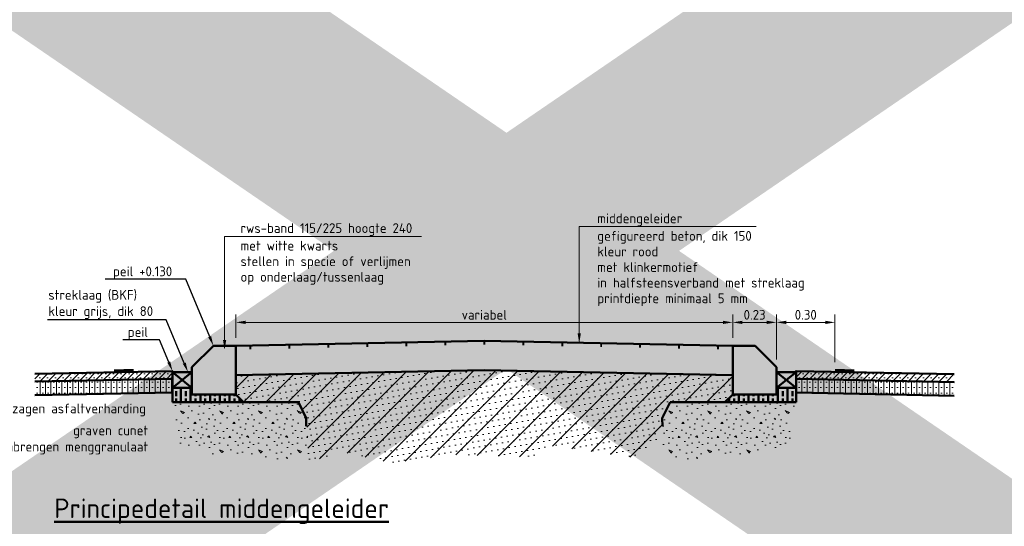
# Model space of a CAD drawing. Header units: metres. Extents: x -699 to 2316, y -1199 to 781.
# Tile 106 of 256: x -242.23 to -237.18, y -161.51 to -158.92. Entities that reach past the tile are written whole.
import ezdxf
from ezdxf import colors
from ezdxf.entities.mleader import LeaderData, LeaderLine
from ezdxf.math import Vec2, Vec3

# ---------------------------------------------------------------- set-up
doc = ezdxf.new("R2010")
doc.units = ezdxf.units.M
doc.header["$PDMODE"] = 1
for name, color, linetype, lineweight in [('dp-nw-arcering', 253, 'Continuous', 18), ('N-WA-VH-VERHARDING_ASFALT-A-20', 252, 'Continuous', 18), ('N-WE-GW-GROND_ZAND_CUNETZAND-A', 7, 'Continuous', 18), ('N-WE-VH-KANTVERHARDING-GD', 210, 'Continuous', 50), ('N-WE-VH-VERHARDING_FUNDERING-A', 252, 'Continuous', 18), ('X-XX-AL-M', 7, 'Continuous', 18), ('X-XX-AL-T25', 7, 'Continuous', 25), ('X-XX-AL-T50', 130, 'Continuous', 50)]:
    doc.layers.add(name, color=color, linetype=linetype, lineweight=lineweight)
doc.layers.add('to-xx-view', color=1, linetype='Continuous', lineweight=25, plot=False)
doc.styles.add('NLCS-ISO', font='NLCS-ISO.ttf')
doc.styles.add('NLCS-ISO Standaard', font='NLCS-ISO.ttf')
doc.styles.add('NLCS-ISO-M20-T25', font='NLCS-ISO.ttf', dxfattribs={"height": 0.05})
doc.dimstyles.new('NLCS-M20-T25-PIJL_A_L2_H1', dxfattribs={"dimscale": 0.02, "dimtxt": 2.5, "dimasz": 2.5, "dimexe": 2, "dimexo": 2, "dimgap": 0.7, "dimtad": 1, "dimzin": 0, "dimdsep": 46, "dimtxsty": 'NLCS-ISO-M20-T25', "dimcen": 0, "dimdle": 2, "dimclrd": 256, "dimclre": 256, "dimclrt": 256, "dimadec": 1, "dimazin": 0, "dimtfac": 1, "dimtdec": 3, "dimtofl": 0, "dimtmove": 0, "dimatfit": 3, "dimfxl": 2, "dimtfillclr": 256, "dimtolj": 1, "dimtzin": 0, "dimlwd": -1, "dimlwe": -1, "dimarcsym": 0})
pattern_1 = [(225, (0, 16.961728), (0.0198873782, -0.0198873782), []), (225, (-0.019887, 16.961728), (0.0198873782, -0.0198873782), [0, -0.028125])]
pattern_2 = [(270, (0, 16.961728), (0.028125, -7e-18), []), (270, (-0.014063, 16.947666), (0.028125, -7e-18), [0, -0.028125])]

# ---------------------------------------------------------------- blocks, each defined once
blk = doc.blocks.new('RTW-L_ARR-v1')
at = {"color": 0, "linetype": 'ByBlock', "lineweight": 18}
blk.add_solid([(-5, 0.83), (-5, -0.83), (0, 0)], dxfattribs=at)
blk = doc.blocks.new('*D2106')
at = {"layer": 'Defpoints', "color": 0, "transparency": 16777216}
for p in [(-238.3482, -160.4679), (-238.5732, -160.5879), (-238.3482, -160.6979)]:
    blk.add_point(p, dxfattribs=at)
at = {"layer": 'X-XX-AL-M', "transparency": 16777216}
for p, q in [((-238.5732, -160.5479), (-238.5732, -160.4279)), ((-238.3482, -160.6579), (-238.3482, -160.4279)), ((-238.5232, -160.4679), (-238.3982, -160.4679))]:
    blk.add_line(p, q, dxfattribs=at)
for points in [[(-238.5232, -160.4596), (-238.5232, -160.4762), (-238.5732, -160.4679)], [(-238.3982, -160.4596), (-238.3982, -160.4762), (-238.3482, -160.4679)]]:
    blk.add_solid(points, dxfattribs=at)
at = {"layer": 'X-XX-AL-M', "transparency": 16777216, "insert": (-238.4607, -160.4289), "char_height": 0.05, "attachment_point": 5, "style": 'NLCS-ISO-M20-T25'}
blk.add_mtext('\\A1;0.23', dxfattribs=at)
blk = doc.blocks.new('*D2107')
at = {"layer": 'Defpoints', "color": 0, "transparency": 16777216}
for p in [(-238.0482, -160.4679), (-238.3482, -160.6979), (-238.0482, -160.7119)]:
    blk.add_point(p, dxfattribs=at)
at = {"layer": 'X-XX-AL-M', "transparency": 16777216}
for p, q in [((-238.3482, -160.6579), (-238.3482, -160.4279)), ((-238.0482, -160.6719), (-238.0482, -160.4279)), ((-238.2982, -160.4679), (-238.0982, -160.4679))]:
    blk.add_line(p, q, dxfattribs=at)
for points in [[(-238.2982, -160.4596), (-238.2982, -160.4762), (-238.3482, -160.4679)], [(-238.0982, -160.4596), (-238.0982, -160.4762), (-238.0482, -160.4679)]]:
    blk.add_solid(points, dxfattribs=at)
at = {"layer": 'X-XX-AL-M', "transparency": 16777216, "insert": (-238.1982, -160.4289), "char_height": 0.05, "attachment_point": 5, "style": 'NLCS-ISO-M20-T25'}
blk.add_mtext('\\A1;0.30', dxfattribs=at)
blk = doc.blocks.new('*D2108')
at = {"layer": 'Defpoints', "color": 0, "transparency": 16777216}
for p in [(-238.5732, -160.4679), (-241.1232, -160.5879), (-238.5732, -160.5879)]:
    blk.add_point(p, dxfattribs=at)
at = {"layer": 'X-XX-AL-M', "transparency": 16777216}
for p, q in [((-241.1232, -160.5479), (-241.1232, -160.4279)), ((-238.5732, -160.5479), (-238.5732, -160.4279)), ((-241.0732, -160.4679), (-238.6232, -160.4679))]:
    blk.add_line(p, q, dxfattribs=at)
for points in [[(-241.0732, -160.4596), (-241.0732, -160.4762), (-241.1232, -160.4679)], [(-238.6232, -160.4596), (-238.6232, -160.4762), (-238.5732, -160.4679)]]:
    blk.add_solid(points, dxfattribs=at)
at = {"layer": 'X-XX-AL-M', "transparency": 16777216, "insert": (-239.8482, -160.4289), "char_height": 0.05, "attachment_point": 5, "style": 'NLCS-ISO-M20-T25'}
blk.add_mtext('\\A1;variabel', dxfattribs=at)

msp = doc.modelspace()

# ---------------------------------------------------------------- hatches: boundary and pattern name
at = {"layer": 'dp-nw-arcering', "lineweight": 9}
h = msp.add_hatch(dxfattribs=at)
h.set_pattern_fill('MD-BETONDETAIL', color=8, scale=0.0125, angle=360, style=0, pattern_type=2)
h.set_pattern_definition([(50, (-241.12324, -160.73789), (0.04554617, -0.00398477), [0.0047625, -0.0523875]), (355, (-241.12324, -160.73789), (-0.0088107, 0.0477642), [0.00381, -0.04191]), (100.451, (-241.119443, -160.73822), (0.0367356, 0.0437792), [0.0040475, -0.0445225]), (46.1842, (-241.12324, -160.72519), (0.0677698, -0.0105106), [0.0071437, -0.0785812]), (96.6356, (-241.11759, -160.726066), (0.059351, 0.0618564), [0.0060713, -0.0667838]), (351.184, (-241.12324, -160.72519), (0.0593512, 0.0618563), [0.005715, -0.062865]), (21, (-241.11689, -160.728365), (0.0379037, -0.0255664), [0.0047625, -0.0523875]), (326, (-241.11689, -160.728365), (0.0154505, 0.046047), [0.00381, -0.04191]), (71.4514, (-241.11373, -160.730495), (0.0533541, 0.0204807), [0.0040475, -0.0445225]), (37.5, (-241.123239, -160.73789), (0.00077215, 0.02113876), [0, -0.041402, 0, -0.042545, 0, -0.04206875]), (7.5, (-241.123239, -160.73789), (0.01670492, 0.02504514), [0, -0.024257, 0, -0.0404495, 0, -0.01603375]), (327.5, (-241.1374, -160.73789), (0.03389765, -0.00143219), [0, -0.015875, 0, -0.04953, 0, -0.0657225]), (317.5, (-241.14375, -160.73789), (0.0370323, 0.00635662), [0, -0.0206375, 0, -0.032893, 0, -0.0466725])])
h.paths.add_polyline_path([(-238.5732, -160.5879), (-239.8482, -160.5624), (-241.1232, -160.5879), (-241.1232, -160.7379), (-239.8482, -160.7124), (-238.5732, -160.7379)])
at = {"layer": 'N-WA-VH-VERHARDING_ASFALT-A-20'}
h = msp.add_hatch(dxfattribs=at)
h.set_pattern_fill('VD-SMAB', color=256, scale=0.3, angle=180, style=0, pattern_type=2)
h.set_pattern_definition(pattern_1)
h.paths.add_polyline_path([(-242.1551, -160.732), (-242.1551, -160.772), (-241.4482, -160.7579), (-241.4482, -160.7179)])
h = msp.add_hatch(dxfattribs=at)
h.set_pattern_fill('VD-SMAB', color=256, scale=0.3, angle=180, style=0, pattern_type=2)
h.set_pattern_definition(pattern_1)
h.paths.add_polyline_path([(-237.4373, -160.7341), (-238.2482, -160.7179), (-238.2482, -160.7579), (-237.4373, -160.7741)])
h = msp.add_hatch(dxfattribs=at)
h.set_pattern_fill('VD-STAB', color=256, scale=0.3, angle=225, style=0, pattern_type=2)
h.set_pattern_definition(pattern_2)
h.paths.add_polyline_path([(-242.1551, -160.772), (-242.1551, -160.842), (-241.4482, -160.8279), (-241.4482, -160.7579)])
h = msp.add_hatch(dxfattribs=at)
h.set_pattern_fill('VD-STAB', color=256, scale=0.3, angle=225, style=0, pattern_type=2)
h.set_pattern_definition(pattern_2)
h.paths.add_polyline_path([(-237.4373, -160.7741), (-238.2482, -160.7579), (-238.2482, -160.8279), (-237.4373, -160.8441)])
at = {"layer": 'N-WE-GW-GROND_ZAND_CUNETZAND-A'}
h = msp.add_hatch(dxfattribs=at)
h.set_pattern_fill('GB-ZANDAANVULLEN', color=256, scale=0.02, style=0, pattern_type=2)
h.set_pattern_definition([(10, (0, 16.961728), (-0.0052094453, 0.0295442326), [0, -0.03]), (45, (0, 16.96173), (-0.056568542, 0.056568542), [])])
h.paths.add_polyline_path([(-238.7732, -160.8775), (-238.613, -160.8777), (-238.5732, -160.8379), (-238.5732, -160.7379), (-239.8482, -160.7124), (-241.1232, -160.7379), (-241.1232, -160.8379), (-241.0835, -160.8777), (-240.9232, -160.8775), (-240.8022, -160.8774), (-240.7615, -160.9589), (-240.7488, -161.184), (-240.5805, -161.1323), (-240.3268, -161.1886), (-239.9885, -161.1464), (-239.6033, -161.1605), (-239.5234, -161.0994), (-239.0912, -161.1605), (-238.969, -161.0901), (-238.9336, -161.001), (-238.935, -160.9589), (-238.8942, -160.8774)])
at = {"layer": 'N-WE-VH-KANTVERHARDING-GD'}
h = msp.add_hatch(dxfattribs=at)
h.set_pattern_fill('ANSI33', color=256, scale=0.2, angle=45, style=0)
h.set_pattern_definition([(90, (-242.055114, -161.471443), (-0.05, 7e-18), []), (90, (-242.030114, -161.446443), (-0.05, 7e-18), [0.025, -0.0125])])
h.paths.add_polyline_path([(-241.1232, -160.8379), (-241.3482, -160.8379), (-241.3482, -160.8029), (-241.4482, -160.8029), (-241.4482, -160.8279), (-241.4482, -160.878), (-241.3482, -160.8779), (-241.0835, -160.8777)])
h = msp.add_hatch(dxfattribs=at)
h.set_pattern_fill('ANSI33', color=256, scale=0.2, angle=45, style=0)
h.set_pattern_definition([(90, (-237.641364, -161.471443), (0.05, 7e-18), []), (90, (-237.666364, -161.446443), (0.05, 7e-18), [0.025, -0.0125])])
h.paths.add_polyline_path([(-238.5732, -160.8379), (-238.3482, -160.8379), (-238.3482, -160.8029), (-238.2482, -160.8029), (-238.2482, -160.8279), (-238.2482, -160.878), (-238.3482, -160.8779), (-238.613, -160.8777)])
at = {"layer": 'N-WE-VH-VERHARDING_FUNDERING-A'}
h = msp.add_hatch(dxfattribs=at)
h.set_pattern_fill('AVH-FUNDERING_GRANULAAT', color=256, scale=0.02, style=0, pattern_type=2)
h.set_pattern_definition([(0, (-240.91065, -160.8983), (0, 0.2), [0, -0.2]), (0, (-240.90865, -160.9683), (0, 0.2), [0, -0.2]), (0, (-240.90265, -160.8603), (0, 0.2), [0, -0.2]), (338.199, (-241.006653, -160.9223), (0.6, -0.2), [0.02154, -1.055492]), (216.87, (-240.986653, -160.9303), (0.6, 0.4), [0.01, -0.99]), (130.6013, (-240.994653, -160.936302), (1.0000001, -1.1999998), [0.018439, -1.82547]), (206.565, (-241.06065, -160.9603), (-0.2, -0.2), [0.00447, -0.44274]), (326.31, (-241.064653, -160.9623), (0.4, -0.2), [0.00721, -0.7139]), (108.435, (-241.05865, -160.9663), (-0.2, 0.4), [0.006325, -0.62613]), (225, (-240.93265, -160.9803), (-4e-17, -0.2), [0.008485, -0.274357]), (0, (-240.93865, -160.9863), (0.2, 0.2), [0.012, -0.188]), (135, (-240.92665, -160.9863), (-0.2, 2e-17), [0.008485, -0.274357]), (251.565, (-240.95665, -160.8523), (0.2, 0.4), [0.006325, -0.62613]), (0, (-240.95865, -160.8583), (0.2, 0.2), [0.01, -0.19]), (143.13, (-240.948653, -160.8583), (-0.6, 0.4), [0.01, -0.99]), (213.69, (-241.062653, -160.8503), (0.4, 0.2), [0.00721, -0.7139]), (341.565, (-241.06865, -160.8543), (-0.4, 0.2), [0.01265, -0.619806]), (126.87, (-241.056653, -160.8583), (0.4, -0.6), [0.01, -0.99]), (0, (-241.00465, -160.8583), (0, 0.2), [0, -0.2]), (0, (-241.05865, -160.9103), (0, 0.2), [0, -0.2]), (0, (-241.00265, -160.9843), (0, 0.2), [0, -0.2]), (0, (-240.94865, -160.9223), (0, 0.2), [0, -0.2]), (0, (-241.00665, -160.8883), (0, 0.2), [0, -0.2]), (0, (-241.05065, -160.8823), (0, 0.2), [0, -0.2]), (0, (-241.03265, -160.8943), (0, 0.2), [0, -0.2]), (0, (-241.04065, -160.9423), (0, 0.2), [0, -0.2]), (0, (-241.08865, -160.9343), (0, 0.2), [0, -0.2]), (0, (-241.08665, -160.8883), (0, 0.2), [0, -0.2]), (0, (-241.09265, -160.8443), (0, 0.2), [0, -0.2]), (0, (-241.03065, -160.8363), (0, 0.2), [0, -0.2]), (0, (-240.98665, -160.8283), (0, 0.2), [0, -0.2]), (0, (-240.91665, -160.8363), (0, 0.2), [0, -0.2]), (0, (-240.96465, -160.8983), (0, 0.2), [0, -0.2]), (0, (-240.98465, -160.8623), (0, 0.2), [0, -0.2]), (0, (-240.96865, -160.9583), (0, 0.2), [0, -0.2]), (0, (-241.02865, -160.9683), (0, 0.2), [0, -0.2]), (0, (-240.96865, -161.0123), (0, 0.2), [0, -0.2]), (0, (-241.03465, -161.0003), (0, 0.2), [0, -0.2]), (0, (-241.09865, -161.0063), (0, 0.2), [0, -0.2]), (0, (-241.07465, -161.0163), (0, 0.2), [0, -0.2]), (0, (-241.07265, -160.9883), (0, 0.2), [0, -0.2]), (0, (-240.93865, -161.0203), (0, 0.2), [0, -0.2]), (0, (-240.91465, -160.9383), (0, 0.2), [0, -0.2]), (0, (-240.92465, -160.8783), (0, 0.2), [0, -0.2]), (0, (-241.01665, -161.0223), (0, 0.2), [0, -0.2])])
h.paths.add_polyline_path([(-240.9161, -161.1752), (-240.7657, -161.1555), (-240.7559, -161.1064), (-240.7531, -161.0502), (-240.7629, -161.001), (-240.7615, -160.9589), (-240.8022, -160.8774), (-241.3482, -160.8779), (-241.4482, -160.8811), (-241.4317, -160.9427), (-241.4317, -161.0107), (-241.4134, -161.0499), (-241.4261, -161.0895), (-241.2421, -161.1429), (-241.0973, -161.1443)])
h = msp.add_hatch(dxfattribs=at)
h.set_pattern_fill('AVH-FUNDERING_GRANULAAT', color=256, scale=0.02, style=0, pattern_type=2)
h.set_pattern_definition([(0, (-238.40582, -160.8983), (0, 0.2), [0, -0.2]), (0, (-238.40382, -160.9683), (0, 0.2), [0, -0.2]), (0, (-238.39782, -160.8603), (0, 0.2), [0, -0.2]), (338.199, (-238.501825, -160.9223), (0.6, -0.2), [0.02154, -1.055492]), (216.87, (-238.481825, -160.9303), (0.6, 0.4), [0.01, -0.99]), (130.6013, (-238.489825, -160.936302), (1.0000001, -1.1999998), [0.018439, -1.82547]), (206.565, (-238.555825, -160.9603), (-0.2, -0.2), [0.00447, -0.44274]), (326.31, (-238.559825, -160.9623), (0.4, -0.2), [0.00721, -0.7139]), (108.435, (-238.553825, -160.9663), (-0.2, 0.4), [0.006325, -0.62613]), (225, (-238.42782, -160.9803), (-4e-17, -0.2), [0.008485, -0.274357]), (0, (-238.43382, -160.9863), (0.2, 0.2), [0.012, -0.188]), (135, (-238.42182, -160.9863), (-0.2, 2e-17), [0.008485, -0.274357]), (251.565, (-238.451825, -160.8523), (0.2, 0.4), [0.006325, -0.62613]), (0, (-238.45382, -160.8583), (0.2, 0.2), [0.01, -0.19]), (143.13, (-238.443825, -160.8583), (-0.6, 0.4), [0.01, -0.99]), (213.69, (-238.557825, -160.8503), (0.4, 0.2), [0.00721, -0.7139]), (341.565, (-238.563825, -160.8543), (-0.4, 0.2), [0.01265, -0.619806]), (126.87, (-238.551825, -160.8583), (0.4, -0.6), [0.01, -0.99]), (0, (-238.49982, -160.8583), (0, 0.2), [0, -0.2]), (0, (-238.55382, -160.9103), (0, 0.2), [0, -0.2]), (0, (-238.49782, -160.9843), (0, 0.2), [0, -0.2]), (0, (-238.44382, -160.9223), (0, 0.2), [0, -0.2]), (0, (-238.50182, -160.8883), (0, 0.2), [0, -0.2]), (0, (-238.54582, -160.8823), (0, 0.2), [0, -0.2]), (0, (-238.52782, -160.8943), (0, 0.2), [0, -0.2]), (0, (-238.53582, -160.9423), (0, 0.2), [0, -0.2]), (0, (-238.58382, -160.9343), (0, 0.2), [0, -0.2]), (0, (-238.58182, -160.8883), (0, 0.2), [0, -0.2]), (0, (-238.58782, -160.8443), (0, 0.2), [0, -0.2]), (0, (-238.52582, -160.8363), (0, 0.2), [0, -0.2]), (0, (-238.48182, -160.8283), (0, 0.2), [0, -0.2]), (0, (-238.41182, -160.8363), (0, 0.2), [0, -0.2]), (0, (-238.45982, -160.8983), (0, 0.2), [0, -0.2]), (0, (-238.47982, -160.8623), (0, 0.2), [0, -0.2]), (0, (-238.46382, -160.9583), (0, 0.2), [0, -0.2]), (0, (-238.52382, -160.9683), (0, 0.2), [0, -0.2]), (0, (-238.46382, -161.0123), (0, 0.2), [0, -0.2]), (0, (-238.52982, -161.0003), (0, 0.2), [0, -0.2]), (0, (-238.59382, -161.0063), (0, 0.2), [0, -0.2]), (0, (-238.56982, -161.0163), (0, 0.2), [0, -0.2]), (0, (-238.56782, -160.9883), (0, 0.2), [0, -0.2]), (0, (-238.43382, -161.0203), (0, 0.2), [0, -0.2]), (0, (-238.40982, -160.9383), (0, 0.2), [0, -0.2]), (0, (-238.41982, -160.8783), (0, 0.2), [0, -0.2]), (0, (-238.51182, -161.0223), (0, 0.2), [0, -0.2])])
h.paths.add_polyline_path([(-238.7804, -161.1752), (-238.9308, -161.1555), (-238.9406, -161.1064), (-238.9434, -161.0502), (-238.9336, -161.001), (-238.935, -160.9589), (-238.8942, -160.8774), (-238.3482, -160.8779), (-238.2482, -160.8811), (-238.2648, -160.9427), (-238.2648, -161.0107), (-238.2831, -161.0499), (-238.2704, -161.0895), (-238.4544, -161.1429), (-238.5992, -161.1443)])

# ---------------------------------------------------------------- linework, layer by layer
at = {"layer": 'N-WE-VH-KANTVERHARDING-GD'}
for p, q in [((-241.1232, -160.5879), (-239.8482, -160.5624)), ((-238.5732, -160.5879), (-239.8482, -160.5624)), ((-238.4582, -160.5879), (-238.5732, -160.5879)), ((-238.5732, -160.5879), (-238.5732, -160.8379)), ((-238.3482, -160.6979), (-238.4582, -160.5879)), ((-241.4482, -160.7179), (-242.1551, -160.732)), ((-241.3482, -160.7229), (-241.4482, -160.8029)), ((-241.4482, -160.7229), (-241.3482, -160.8029)), ((-241.3482, -160.6979), (-241.3482, -160.8379)), ((-241.3482, -160.6979), (-241.3482, -160.8379)), ((-241.1232, -160.7379), (-239.8482, -160.7124)), ((-238.5732, -160.7379), (-239.8482, -160.7124)), ((-238.3482, -160.8379), (-238.3482, -160.6979)), ((-238.3482, -160.7229), (-238.2482, -160.8029)), ((-238.2482, -160.7229), (-238.3482, -160.8029)), ((-238.2482, -160.7179), (-237.4373, -160.7341)), ((-242.1551, -160.772), (-241.4482, -160.7579)), ((-238.2482, -160.7579), (-237.4373, -160.7741)), ((-242.1551, -160.842), (-241.4482, -160.8279)), ((-241.4482, -160.8279), (-241.4482, -160.878)), ((-241.1232, -160.8379), (-241.0835, -160.8777)), ((-238.5732, -160.8379), (-238.613, -160.8777)), ((-238.5732, -160.8379), (-238.3482, -160.8379)), ((-238.2482, -160.8279), (-237.4373, -160.8441)), ((-238.2482, -160.8279), (-238.2482, -160.878)), ((-241.4482, -160.878), (-240.8022, -160.8774)), ((-240.8022, -160.8774), (-240.7615, -160.9589)), ((-238.8942, -160.8774), (-238.935, -160.9589)), ((-238.2482, -160.878), (-238.8942, -160.8774)), ((-240.7615, -160.9589), (-240.7629, -161.001)), ((-238.935, -160.9589), (-238.9336, -161.001))]:
    msp.add_line(p, q, dxfattribs=at)
for points in [[(-241.1232, -160.8379), (-241.3482, -160.8379), (-241.3482, -160.6979), (-241.2382, -160.5879), (-241.1232, -160.5879)], [(-241.4482, -160.8029), (-241.3482, -160.8029), (-241.3482, -160.7229), (-241.4482, -160.7229)], [(-238.2482, -160.8029), (-238.3482, -160.8029), (-238.3482, -160.7229), (-238.2482, -160.7229)]]:
    msp.add_lwpolyline(points, close=True, dxfattribs=at)
at = {"layer": 'N-WE-VH-KANTVERHARDING-GD', "const_width": 0.01, "flags": 128}
for points in [[(-241.0482, -160.5864), (-241.0482, -160.6064)], [(-240.8482, -160.5824), (-240.8482, -160.6024)], [(-240.6482, -160.5784), (-240.6482, -160.5984)], [(-240.4482, -160.5744), (-240.4482, -160.5944)], [(-240.2482, -160.5704), (-240.2482, -160.5904)], [(-240.0482, -160.5664), (-240.0482, -160.5864)], [(-239.8482, -160.5624), (-239.8482, -160.5824)], [(-239.6482, -160.5664), (-239.6482, -160.5864)], [(-239.4482, -160.5704), (-239.4482, -160.5904)], [(-239.2482, -160.5744), (-239.2482, -160.5944)], [(-239.0482, -160.5784), (-239.0482, -160.5984)], [(-238.8482, -160.5824), (-238.8482, -160.6024)], [(-238.6482, -160.5864), (-238.6482, -160.6064)]]:
    msp.add_lwpolyline(points, dxfattribs=at)
at = {"layer": 'N-WE-VH-KANTVERHARDING-GD'}
for points in [[(-242.1551, -160.772), (-241.4482, -160.7579), (-241.4482, -160.7179), (-242.1551, -160.732)], [(-237.4373, -160.7341), (-238.2482, -160.7179), (-238.2482, -160.7579), (-237.4373, -160.7741)], [(-242.1551, -160.842), (-241.4482, -160.8279), (-241.4482, -160.7579), (-242.1551, -160.772)], [(-237.4373, -160.7741), (-238.2482, -160.7579), (-238.2482, -160.8279), (-237.4373, -160.8441)]]:
    msp.add_lwpolyline(points, dxfattribs=at)
at = {"layer": 'N-WE-VH-KANTVERHARDING-GD', "const_width": 0.01}
for points in [[(-241.6482, -160.7119), (-241.7482, -160.7139)], [(-238.0482, -160.7119), (-237.9482, -160.7139)]]:
    msp.add_lwpolyline(points, dxfattribs=at)
at = {"layer": 'to-xx-view', "const_width": 1}
for points in [[(-227.3321, -151.6203), (-252.1361, -168.582)], [(-252.1361, -151.6203), (-227.3321, -168.582)]]:
    msp.add_lwpolyline(points, dxfattribs=at)
at = {"layer": 'X-XX-AL-M'}
msp.add_line((-241.1807, -160.5979), (-241.1807, -160.0268), dxfattribs=at)
for points in [[(-239.3607, -160.5644), (-239.3607, -159.9768), (-238.4521, -159.9768)], [(-240.1709, -160.0268), (-241.1807, -160.0268)]]:
    msp.add_lwpolyline(points, dxfattribs=at)

# ---------------------------------------------------------------- block references
at = {"layer": 'X-XX-AL-M', "xscale": 0.01000000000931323, "yscale": 0.01000000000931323, "zscale": 0.01000000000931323, "rotation": 269.9999998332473}
for p in [(-239.3607, -160.5744), (-241.1807, -160.6079)]:
    msp.add_blockref('RTW-L_ARR-v1', p, dxfattribs=at)

# ---------------------------------------------------------------- texts
at = {"layer": 'X-XX-AL-M', "style": 'NLCS-ISO Standaard'}
for s, p in [('middengeleider', (-239.2682, -159.9594)), ('rws-band 115/225 hoogte 240', (-241.0991, -160.0094)), ('gefigureerd beton, dik 150', (-239.2682, -160.0494)), ('met witte kwarts', (-241.0991, -160.0994)), ('kleur rood', (-239.2682, -160.1294)), ('stellen in specie of verlijmen ', (-241.0991, -160.1794)), ('met klinkermotief', (-239.2682, -160.2094)), ('op onderlaag/tussenlaag', (-241.0991, -160.2594)), ('in halfsteensverband met streklaag', (-239.2682, -160.2894)), ('printdiepte minimaal 5 mm ', (-239.2682, -160.3694))]:
    msp.add_text(s, height=0.05, dxfattribs=at).set_placement(p)
at = {"layer": 'X-XX-AL-M', "char_height": 0.05, "attachment_point": 9, "style": 'NLCS-ISO Standaard'}
for s, insert in [('paszagen asfaltverharding', (-241.5844, -160.9497)), ('graven cunet\\Paanbrengen menggranulaat', (-241.5732, -161.1453))]:
    msp.add_mtext(s, dxfattribs=dict(at, insert=insert))
at = {"layer": 'X-XX-AL-T50', "style": 'NLCS-ISO'}
msp.add_text('%%UPrincipedetail middengeleider', height=0.1, dxfattribs=at).set_placement((-242.0551, -161.4714))

# ---------------------------------------------------------------- dimensions: what is measured, and where the dimension line sits
at = {"layer": 'X-XX-AL-M'}
dim = msp.add_linear_dim(base=(-238.5732, -160.4679), p1=(-241.1232, -160.5879), p2=(-238.5732, -160.5879), text='variabel', dimstyle='NLCS-M20-T25-PIJL_A_L2_H1', dxfattribs=at)
dim.commit()
dim.dimension.update_dxf_attribs({"geometry": '*D2108', "text_midpoint": (-239.8482, -160.4289)})
dim = msp.add_linear_dim(base=(-238.3482387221, -160.4678896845), p1=(-238.5732387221, -160.5878896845), p2=(-238.3482387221, -160.6978896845), dimstyle='NLCS-M20-T25-PIJL_A_L2_H1', dxfattribs=at)
dim.commit()
dim.dimension.update_dxf_attribs({"geometry": '*D2106', "text_midpoint": (-238.4607387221, -160.4288896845)})
dim = msp.add_linear_dim(base=(-238.0482, -160.4679), p1=(-238.3482, -160.6979), p2=(-238.0482, -160.7119), dimstyle='NLCS-M20-T25-PIJL_A_L2_H1', override={"dimtmove": 1}, dxfattribs=at)
dim.commit()
dim.dimension.update_dxf_attribs({"geometry": '*D2107', "text_midpoint": (-238.1982, -160.4289)})

# ---------------------------------------------------------------- leaders
at = {"layer": 'X-XX-AL-T25'}
ml = msp.add_multileader_mtext('Standard', dxfattribs=at)
ml.set_content('peil +0.130', color=256, style='NLCS-ISO-M20-T25')
ml.set_leader_properties(color=256, linetype='ByLayer', lineweight=-1)
ml.build(insert=Vec2(0, 0))
ml.multileader.update_dxf_attribs({"text_left_attachment_type": 5, "text_right_attachment_type": 5, "dogleg_length": 0.05, "arrow_head_size": 0.05})
ctx = ml.context
ctx.base_point, ctx.char_height, ctx.arrow_head_size, ctx.landing_gap_size, ctx.plane_origin = Vec3(-241.7715, -160.2462), 0.05, 0.05, 0.018, Vec3(-7.1769, 17.2449)
ctx.left_attachment, ctx.right_attachment = 5, 5
notes = []
notes.append((ctx, [(0, (1, 1, 0), (-241.3805, -160.2462), (-1, 0), 0.05, [(0, [(-241.2382, -160.5879)], 0, [])])]))
ctx.mtext.insert, ctx.mtext.flow_direction = Vec3(-241.7535, -160.1812), 5
ml = msp.add_multileader_mtext('Standard', dxfattribs=at)
ml.set_content('streklaag (BKF)\\Pkleur grijs, dik 80', color=256, style='NLCS-ISO-M20-T25')
ml.set_leader_properties(color=256, linetype='ByLayer', lineweight=-1)
ml.build(insert=Vec2(0, 0))
ml.multileader.update_dxf_attribs({"text_left_attachment_type": 5, "text_right_attachment_type": 5, "dogleg_length": 0.05, "arrow_head_size": 0.05})
ctx = ml.context
ctx.base_point, ctx.char_height, ctx.arrow_head_size, ctx.landing_gap_size, ctx.plane_origin = Vec3(-242.1035, -160.4552), 0.05, 0.05, 0.018, Vec3(-7.9541, 17.0814)
ctx.left_attachment, ctx.right_attachment = 5, 5
notes.append((ctx, [(0, (1, 1, 0), (-241.48, -160.4552), (-1, 0), 0.05, [(0, [(-241.3688, -160.7229)], 0, [])])]))
ctx.mtext.insert, ctx.mtext.flow_direction = Vec3(-242.0855, -160.3018), 5
ml = msp.add_multileader_mtext('Standard', dxfattribs=at)
ml.set_content('peil', color=256, style='NLCS-ISO-M20-T25')
ml.set_leader_properties(color=256, linetype='ByLayer', lineweight=-1)
ml.build(insert=Vec2(0, 0))
ml.multileader.update_dxf_attribs({"text_left_attachment_type": 5, "text_right_attachment_type": 5, "dogleg_length": 0.05, "arrow_head_size": 0.05})
ctx = ml.context
ctx.base_point, ctx.char_height, ctx.arrow_head_size, ctx.landing_gap_size, ctx.plane_origin = Vec3(-241.6959, -160.5573), 0.05, 0.05, 0.018, Vec3(-7.5604, 16.9617)
ctx.left_attachment, ctx.right_attachment = 5, 5
notes.append((ctx, [(0, (1, 1, 0), (-241.5149, -160.5573), (-1, 0), 0.05, [(0, [(-241.4482, -160.7179)], 0, [])])]))
ctx.mtext.insert, ctx.mtext.flow_direction = Vec3(-241.6779, -160.4923), 5
for ctx, leaders in notes:
    for number, flags, end, landing, length, lines in leaders:
        leader = LeaderData()
        leader.index, (leader.has_last_leader_line, leader.has_dogleg_vector, leader.attachment_direction) = number, flags
        leader.last_leader_point, leader.dogleg_vector, leader.dogleg_length = Vec3(end), Vec3(landing), length
        for number, points, colour, breaks in lines:
            line = LeaderLine()
            line.index, line.vertices, line.color, line.breaks = number, Vec3.list(points), colors.encode_raw_color(colour), breaks
            leader.lines.append(line)
        ctx.leaders.append(leader)

doc.saveas('drawing.dxf')
